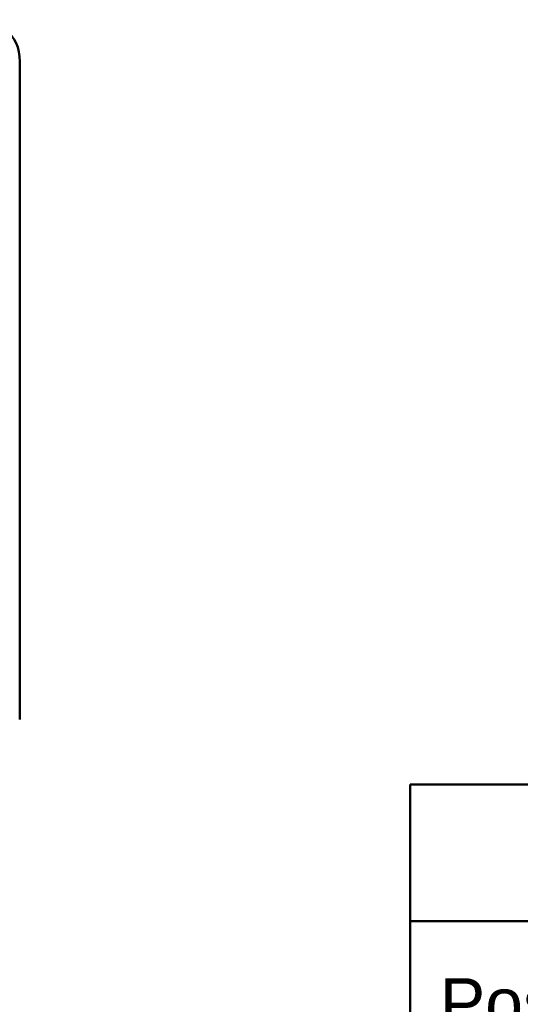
# Model space of a CAD drawing. Header units: millimetres. Extents: x 20 to 833, y 20 to 574.
# Tile 6 of 8: x 400 to 451, y 89 to 189. Entities that reach past the tile are written whole.
import ezdxf
from ezdxf.enums import TextEntityAlignment as Align

# ---------------------------------------------------------------- set-up
doc = ezdxf.new("R2010")
doc.units = ezdxf.units.MM
doc.header["$LTSCALE"] = 2
for name, color, linetype, lineweight in [('Sichtbare Kanten(DIN)', 7, 'Continuous', 50), ('Skizziergeometrie(DIN)', 7, 'Continuous', 50), ('Symbole(DIN)', 7, 'Continuous', 25)]:
    doc.layers.add(name, color=color, linetype=linetype, lineweight=lineweight)
doc.styles.add('Aktuell-DIN', font='arial.ttf')
doc.styles.add('Textstil10', font='arial.ttf')
doc.styles.add('Textstil41', font='arial.ttf', dxfattribs={"width": 0.8})
doc.styles.add('Textstil83', font='arial.ttf', dxfattribs={"width": 0.8})

# ---------------------------------------------------------------- blocks, each defined once
blk = doc.blocks.new('Schriftfelder Heusser')
at = {"layer": 'Skizziergeometrie(DIN)'}
for p, q in [((101, 229.917), (101, 236.917)), ((101, 236.917), (291, 236.917)), ((101, 191.417), (101, 229.917)), ((101, 229.917), (291, 229.917))]:
    blk.add_line(p, q, dxfattribs=at)
at = {"layer": 'Symbole(DIN)', "color": 179, "true_color": 0x262659, "insert": (106, 227), "char_height": 2.4892, "attachment_point": 2, "style": 'Aktuell-DIN'}
blk.add_mtext('Pos.', dxfattribs=at)
at = {"layer": 'Symbole(DIN)', "color": 179, "true_color": 0x262659, "style": 'Textstil10'}
blk.add_attdef('ERSTELLUNGSDATUM_001', (217.23, 218.291), '', height=2, dxfattribs=at)
at = {"layer": 'Symbole(DIN)', "color": 179, "true_color": 0x262659}
for tag, height, style, p in [('AUTOR', 2.489, 'Aktuell-DIN', (240.035, 219.263)), ('KONTROLLDATUM', 2, 'Textstil10', (217.417, 215.038)), ('KONTROLLIERT_VON', 2, 'Textstil10', (239.981, 215.054))]:
    blk.add_attdef(tag, text='', height=height, dxfattribs=dict(at, style=style)).set_placement(p, align=Align.MIDDLE_LEFT)
at = {"layer": 'Symbole(DIN)', "color": 7, "style": 'Textstil83', "width": 0.8}
blk.add_attdef('Anfänglicher_Ansichtsmaßstab_001', (281.568, 213.345), '', height=2.3, dxfattribs=at)
at = {"layer": 'Symbole(DIN)', "color": 179, "true_color": 0x262659, "style": 'Textstil10'}
blk.add_attdef('PROJEKT', text='', height=2, dxfattribs=at).set_placement((217.773, 209.719), align=Align.BOTTOM_LEFT)
at = {"layer": 'Symbole(DIN)', "color": 7, "style": 'Textstil41', "width": 0.8}
blk.add_attdef('STATUS', text='', height=5, dxfattribs=at).set_placement((284.526, 195.865), align=Align.MIDDLE_CENTER)

msp = doc.modelspace()

# ---------------------------------------------------------------- linework, layer by layer
at = {"layer": 'Sichtbare Kanten(DIN)'}
msp.add_line((400.086, 117.65), (400.086, 184.929), dxfattribs=at)
msp.add_ellipse((395.278, 182.153), major_axis=(3.4, 5.889), ratio=0.5773503, start_param=5.4977871, end_param=7.0685835, dxfattribs=at)

# ---------------------------------------------------------------- block references
at = {"xscale": 2, "yscale": 2, "zscale": 2}
msp.add_blockref('Schriftfelder Heusser', (238, -362.833), dxfattribs=at)

doc.saveas('drawing.dxf')
